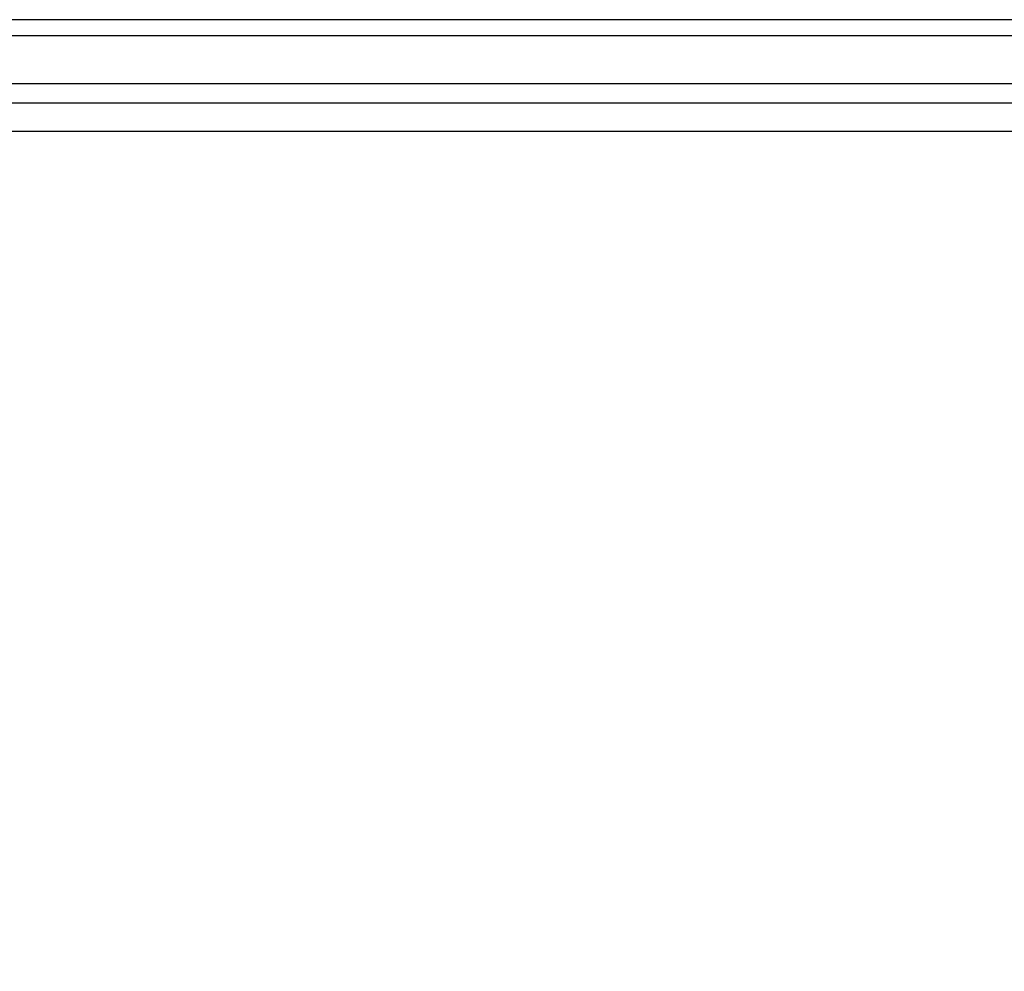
# Model space of a CAD drawing. Header units: millimetres. Extents: x 111285 to 237437, y -9513 to 52045.
# Tile 56 of 117: x 139259 to 139507, y 189 to 428. Entities that reach past the tile are written whole.
import ezdxf

# ---------------------------------------------------------------- set-up
doc = ezdxf.new("R2010")
doc.units = ezdxf.units.MM
doc.header["$LTSCALE"] = 100
doc.layers.get('0').update_dxf_attribs({"color": 252})

# ---------------------------------------------------------------- blocks, each defined once
blk = doc.blocks.new('SR8-hori')
at = {"linetype": 'Continuous'}
for p, q in [((1959.75, 22.9), (1531.41, 22.9)), ((1531.41, 18.9), (1959.75, 18.9)), ((1531.41, 6.9), (1959.75, 6.9)), ((1959.75, 1.9), (1531.41, 1.9))]:
    blk.add_line(p, q, dxfattribs=at)
at = {"linetype": 'Continuous', "ltscale": 0.25}
blk.add_line((1546.5, -5.1), (1959.75, -5.1), dxfattribs=at)
blk.add_arc((2467, -5.1), 1014.5, 179.99783, 270)
blk = doc.blocks.new('onderlegger beganegrond')
blk.add_blockref('SR8-hori', (11480, 405.1))

msp = doc.modelspace()

# ---------------------------------------------------------------- linework, layer by layer
at = {"linetype": 'Continuous'}
for p, q in [((139591.75, 428), (139163.41, 428)), ((139591.75, 428), (139163.41, 428)), ((139591.75, 428), (139163.41, 428)), ((139163.41, 424), (139591.75, 424)), ((139163.41, 424), (139591.75, 424)), ((139163.41, 424), (139591.75, 424)), ((139163.41, 412), (139591.75, 412)), ((139163.41, 412), (139591.75, 412)), ((139163.41, 412), (139591.75, 412)), ((139591.75, 407), (139163.41, 407)), ((139591.75, 407), (139163.41, 407)), ((139591.75, 407), (139163.41, 407))]:
    msp.add_line(p, q, dxfattribs=at)
at = {"linetype": 'Continuous', "ltscale": 0.25}
msp.add_line((139178.5, 400), (139591.75, 400), dxfattribs=at)
msp.add_line((139178.5, 400), (139591.75, 400), dxfattribs=at)
msp.add_line((139178.5, 400), (139591.75, 400), dxfattribs=at)

# ---------------------------------------------------------------- block references
msp.add_blockref('onderlegger beganegrond', (126152, 0))

doc.saveas('drawing.dxf')
